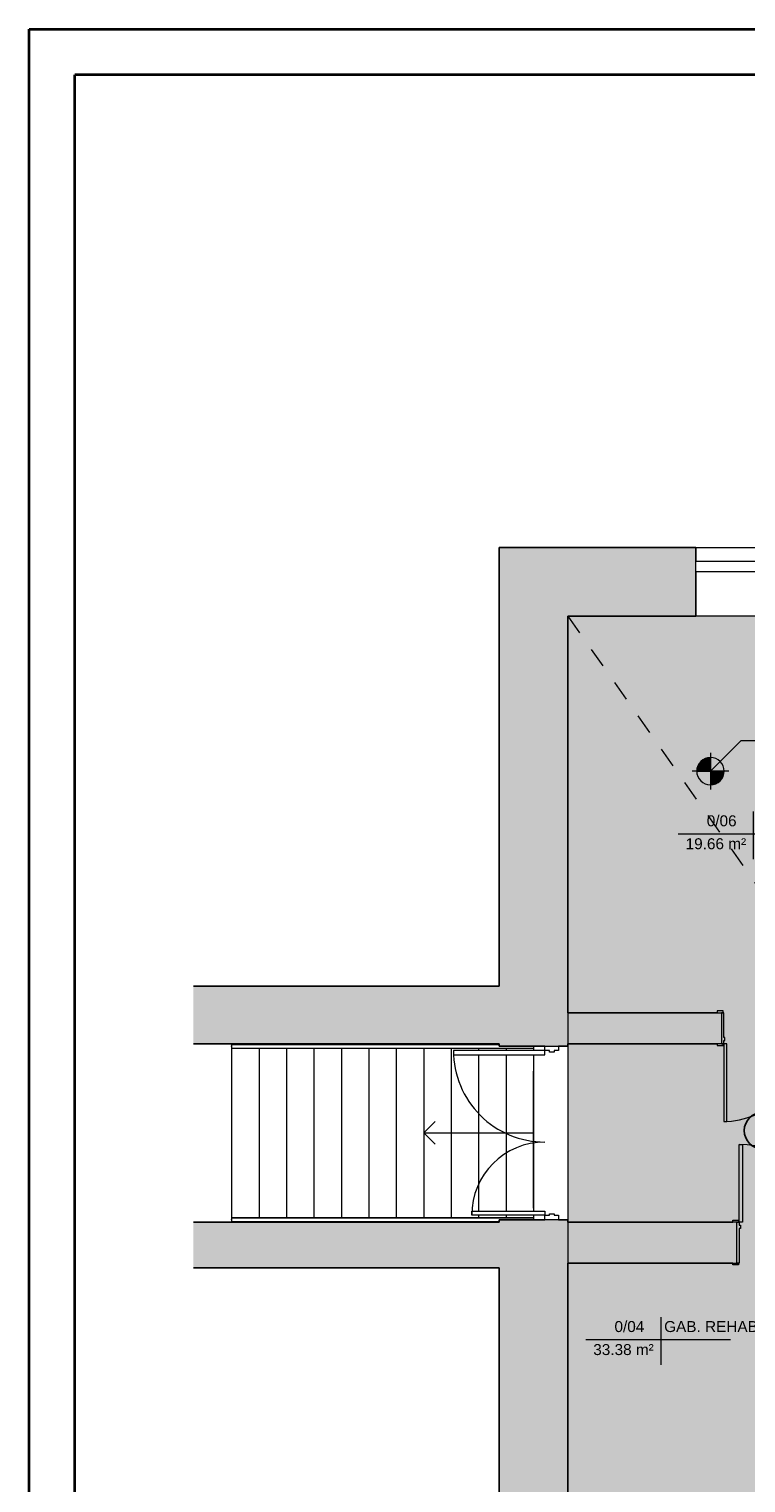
# Model space of a CAD drawing. Header units: centimetres. Extents: x 14504 to 44111, y -18976 to -7683.
# Tile 45 of 141: x 21163 to 21947, y -13688 to -12098. Entities that reach past the tile are written whole.
import ezdxf

# ---------------------------------------------------------------- set-up
doc = ezdxf.new("R2010")
doc.units = ezdxf.units.CM
doc.linetypes.add('Aligning Line 1_8_', pattern=[0.635, 0.3175, -0.3175])
doc.linetypes.add('Ponad', pattern=[0.396875, 0.238125, -0.15875])
for name, color, linetype, lineweight in [('_gruba', 90, 'Continuous', 35), ('A-AREA', 32, 'Continuous', 9), ('A-AREA-IDEN', 4, 'Continuous', 9), ('A-DETL', 6, 'Continuous', 9), ('A-DETL-GENF', 92, 'Continuous', 9), ('A-DETL-MEDM', 33, 'Continuous', 25), ('A-DETL-THIN', 151, 'Continuous', 9), ('A-DOOR', 31, 'Continuous', 9), ('A-DOOR-FRAM', 31, 'Continuous', 18), ('A-FLOR', 192, 'Continuous', 9), ('A-FLOR-HRAL', 11, 'Continuous', 9), ('A-GLAZ', 151, 'Continuous', 9), ('A-WALL', 4, 'Continuous', 9), ('A-WALL-PATT', 111, 'Continuous', 25), ('G-ANNO-DIMS', 111, 'Continuous', 9), ('G-ANNO-TEXT', 8, 'Continuous', 9), ('S-STRS', 31, 'Continuous', 9), ('S-STRS-ANNO', 31, 'Continuous', 9)]:
    doc.layers.add(name, color=color, linetype=linetype, lineweight=lineweight)
doc.styles.add('Arial', font='arial.ttf', dxfattribs={"height": 23.8125})
doc.styles.add('Arial_5', font='arial.ttf', dxfattribs={"height": 15})

# ---------------------------------------------------------------- blocks, each defined once
blk = doc.blocks.new('Drzwi-wewnętrzne-jednoskrzydłowe-dwupanelowe-drewniane - 900 x 2100mm-307294-3_Poziom parteru')
at = {"layer": 'A-DOOR'}
for p, q in [((-49.635, 24.8175), (-43.135, 24.8175)), ((-49.635, 22.8175), (-49.635, 24.8175)), ((-43.135, 22.8175), (-49.635, 22.8175)), ((-43.135, 24.8175), (-43.135, 22.8175)), ((43.135, 24.8175), (49.635, 24.8175)), ((43.135, 22.8175), (43.135, 24.8175)), ((49.635, 22.8175), (43.135, 22.8175)), ((49.635, 24.8175), (49.635, 22.8175)), ((-49.635, -22.1825), (-43.135, -22.1825)), ((-49.635, -24.1825), (-49.635, -22.1825)), ((-43.135, -24.1825), (-49.635, -24.1825)), ((-43.135, -22.1825), (-43.135, -24.1825)), ((43.135, -22.1825), (49.635, -22.1825)), ((43.135, -24.1825), (43.135, -22.1825)), ((49.635, -24.1825), (43.135, -24.1825)), ((49.635, -22.1825), (49.635, -24.1825))]:
    blk.add_line(p, q, dxfattribs=at)
at = {"layer": 'A-DOOR', "lineweight": 18}
for p, q in [((39, -22.1825), (42.5, -22.1825)), ((39, -107.1825), (39, -22.1825)), ((42.5, -22.1825), (42.5, -107.1825)), ((42.5, -107.1825), (39, -107.1825))]:
    blk.add_line(p, q, dxfattribs=at)
at = {"layer": 'A-DOOR'}
blk.add_arc((42.5, -22.1825), 85, 180, 270, dxfattribs=at)
at = {"layer": 'A-DOOR-FRAM'}
for p, q in [((-45, 22.8175), (-42.5, 22.8175)), ((-45, -22.1825), (-45, 22.8175)), ((-42.5, 22.8175), (-42.5, -15.19)), ((42.5, 22.8175), (45, 22.8175)), ((42.5, -15.19), (42.5, 22.8175)), ((45, 22.8175), (45, -22.1825)), ((-42.5, -15.19), (-41.23, -15.19)), ((-41.23, -15.19), (-41.23, -18.6825)), ((41.23, -15.19), (42.5, -15.19)), ((41.23, -18.6825), (41.23, -15.19)), ((-42.5, -22.1825), (-45, -22.1825)), ((-42.5, -18.6825), (-42.5, -22.1825)), ((-41.23, -18.6825), (-42.5, -18.6825)), ((42.5, -18.6825), (41.23, -18.6825)), ((42.5, -22.1825), (42.5, -18.6825)), ((45, -22.1825), (42.5, -22.1825))]:
    blk.add_line(p, q, dxfattribs=at)
blk = doc.blocks.new('Drzwi-wewnętrzne-jednoskrzydłowe-dwupanelowe-drewniane - 900 x 2100mm-310184-3_Poziom parteru')
at = {"layer": 'A-DOOR', "lineweight": 18}
for p, q in [((42.5, 101.6825), (39, 101.6825)), ((39, 101.6825), (39, 16.6825)), ((42.5, 16.6825), (42.5, 101.6825)), ((39, 16.6825), (42.5, 16.6825))]:
    blk.add_line(p, q, dxfattribs=at)
at = {"layer": 'A-DOOR'}
for p, q in [((-43.135, 18.6825), (-49.635, 18.6825)), ((-49.635, 18.6825), (-49.635, 16.6825)), ((-49.635, 16.6825), (-43.135, 16.6825)), ((-43.135, 16.6825), (-43.135, 18.6825)), ((49.635, 18.6825), (43.135, 18.6825)), ((43.135, 18.6825), (43.135, 16.6825)), ((43.135, 16.6825), (49.635, 16.6825)), ((49.635, 16.6825), (49.635, 18.6825)), ((-43.135, -17.3175), (-49.635, -17.3175)), ((-49.635, -17.3175), (-49.635, -19.3175)), ((-49.635, -19.3175), (-43.135, -19.3175)), ((-43.135, -19.3175), (-43.135, -17.3175)), ((49.635, -17.3175), (43.135, -17.3175)), ((43.135, -17.3175), (43.135, -19.3175)), ((43.135, -19.3175), (49.635, -19.3175)), ((49.635, -19.3175), (49.635, -17.3175))]:
    blk.add_line(p, q, dxfattribs=at)
blk.add_arc((42.5, 16.6825), 85, 90, 180, dxfattribs=at)
at = {"layer": 'A-DOOR-FRAM'}
for p, q in [((-42.5, 16.6825), (-45, 16.6825)), ((-45, 16.6825), (-45, -17.3175)), ((-42.5, 13.1825), (-42.5, 16.6825)), ((42.5, 16.6825), (42.5, 13.1825)), ((45, 16.6825), (42.5, 16.6825)), ((45, -17.3175), (45, 16.6825)), ((-41.23, 13.1825), (-42.5, 13.1825)), ((-42.5, -17.3175), (-42.5, 9.69)), ((-42.5, 9.69), (-41.23, 9.69)), ((-41.23, 9.69), (-41.23, 13.1825)), ((42.5, 13.1825), (41.23, 13.1825)), ((41.23, 13.1825), (41.23, 9.69)), ((41.23, 9.69), (42.5, 9.69)), ((42.5, 9.69), (42.5, -17.3175)), ((-45, -17.3175), (-42.5, -17.3175)), ((42.5, -17.3175), (45, -17.3175))]:
    blk.add_line(p, q, dxfattribs=at)
blk = doc.blocks.new('Typ poręczy górnej - Górna poręcz_wewnętrzny_-448010-3_Poziom parteru')
at = {"layer": 'A-FLOR-HRAL'}
for p, q in [((15158.1, -9576.2), (14828.1, -9576.2)), ((14828.1, -9580.2), (15120.6, -9580.2)), ((15158.1, -9578), (15158.1, -9578.2))]:
    blk.add_line(p, q, dxfattribs=at)
at = {"layer": 'A-FLOR-HRAL', "flags": 128}
blk.add_lwpolyline([(14828.1, -9578.4), (14828.1, -9578.2), (14828.1, -9578)], dxfattribs=at)
blk = doc.blocks.new('Typ poręczy górnej - Górna poręcz_wewnętrzny_-V5-3_Poziom parteru')
at = {"layer": 'A-FLOR-HRAL'}
for p, q in [((14828.1, -9576.2), (14828.1, -9580.2)), ((14828.1, -9576.2), (15158.1, -9576.2)), ((15158.1, -9576.2), (15158.1, -9578.2)), ((14828.1, -9580.2), (15120.6, -9580.2))]:
    blk.add_line(p, q, dxfattribs=at)
blk = doc.blocks.new('Typ poręczy górnej - Górna poręcz_wewnętrzny_-448021-3_Poziom parteru')
at = {"layer": 'A-FLOR-HRAL'}
for p, q in [((15120.6, -9386.3), (14828.1, -9386.3)), ((14828.1, -9390.3), (15158.1, -9390.3)), ((15158.1, -9388.3), (15158.1, -9388.5))]:
    blk.add_line(p, q, dxfattribs=at)
at = {"layer": 'A-FLOR-HRAL', "flags": 128}
blk.add_lwpolyline([(14828.1, -9388.5), (14828.1, -9388.3), (14828.1, -9388)], dxfattribs=at)
blk = doc.blocks.new('Typ poręczy górnej - Górna poręcz_wewnętrzny_-V6-3_Poziom parteru')
at = {"layer": 'A-FLOR-HRAL'}
for p, q in [((14828.1, -9386.3), (14828.1, -9390.3)), ((14828.1, -9386.3), (15120.6, -9386.3)), ((14828.1, -9390.3), (15158.1, -9390.3)), ((15158.1, -9388.2), (15158.1, -9390.3))]:
    blk.add_line(p, q, dxfattribs=at)
blk = doc.blocks.new('Drzwi-korytarz-niesymetryczne-wpuszczane - Drzwi dwuskrzydłowe 1800 x 2100mm-575839-3_Poziom parteru')
at = {"layer": 'A-DOOR', "lineweight": 18}
for p, q in [((-85.5, 11.865), (-90, 11.865)), ((-90, 11.865), (-90, -88.135)), ((-85.5, -88.135), (-85.5, 11.865)), ((85.5, 11.865), (90, 11.865)), ((85.5, -68.135), (85.5, 11.865)), ((90, 11.865), (90, -68.135)), ((90, -68.135), (85.5, -68.135)), ((-90, -88.135), (-85.5, -88.135))]:
    blk.add_line(p, q, dxfattribs=at)
at = {"layer": 'A-DOOR'}
for centre, radius, start, end in [((-90, 11.865), 100, 270, 360), ((90, 11.865), 80, 180, 270)]:
    blk.add_arc(centre, radius, start, end, dxfattribs=at)
at = {"layer": 'A-DOOR-FRAM'}
for p, q in [((-95, 26.865), (-90, 26.865)), ((-95, 11.865), (-95, 26.865)), ((-90, 26.865), (-90, 21.94375)), ((-90, 21.94375), (-88.4125, 21.94375)), ((-90, 16.84125), (-90, 11.865)), ((-88.4125, 16.84125), (-90, 16.84125)), ((-88.4125, 21.94375), (-88.4125, 16.84125)), ((88.4125, 21.94375), (90, 21.94375)), ((88.4125, 16.84125), (88.4125, 21.94375)), ((90, 16.84125), (88.4125, 16.84125)), ((90, 26.865), (95, 26.865)), ((90, 21.94375), (90, 26.865)), ((90, 11.865), (90, 16.84125)), ((95, 26.865), (95, 11.865)), ((-90, 11.865), (-95, 11.865)), ((95, 11.865), (90, 11.865))]:
    blk.add_line(p, q, dxfattribs=at)
blk = doc.blocks.new('Aluminum_2 szybowe - 160x140-V13-3_Poziom parteru')
at = {"layer": 'A-GLAZ'}
for p, q in [((-137.2, 25.2), (22.8, 25.2)), ((-137.2, 13.7), (-137.2, 25.2)), ((22.8, 25.2), (22.8, 13.7)), ((22.8, 13.7), (-137.2, 13.7))]:
    blk.add_line(p, q, dxfattribs=at)
blk = doc.blocks.new('Etyk_pom_1_mala - Etyk_pom_1_mala-219433-3_Poziom parteru')
at = {"layer": 'A-AREA-IDEN'}
for p, q in [((-0.096, 0.144), (-0.096, -0.378)), ((-0.915, -0.101), (0.666, -0.101))]:
    blk.add_line(p, q, dxfattribs=at)

msp = doc.modelspace()

# ---------------------------------------------------------------- hatches: boundary and pattern name
at = {"layer": 'A-DETL-GENF', "transparency": 33554508}
h = msp.add_hatch(color=9, dxfattribs=at)
h.paths.add_polyline_path([(22219, -14162.7), (22234, -14162.7), (22234, -13447.9), (22439, -13447.9), (22439, -13402.9), (22027, -13402.9), (22027, -13447.9), (22219, -13447.9), (22219, -14147.9)])
h.paths.add_polyline_path([(21870.8, -13447.9), (21937, -13447.9), (21937, -13402.9), (21752, -13402.9), (21752, -13447.9), (21782.8, -13447.9)])
h.paths.add_polyline_path([(22543.9, -13447.9), (22750, -13447.9), (22750, -13402.9), (22529, -13402.9), (22529, -13447.9), (22533.6, -13447.9)])
h.paths.add_polyline_path([(22592.4, -13207.9), (22597, -13207.9), (22597, -13173.9), (22516, -13173.9), (22516, -12964.9), (22506, -12964.9), (22506, -12976.9), (22215, -12976.9), (22215, -12739.9), (22205, -12739.9), (22205, -13173.9), (22010, -13173.9), (22010, -13207.9), (22381, -13207.9), (22381, -13173.9), (22215, -13173.9), (22215, -12986.9), (22506, -12986.9), (22506, -13173.9), (22486, -13173.9), (22486, -13207.9), (22590, -13207.9)])
h.paths.add_polyline_path([(22687, -13207.9), (22750, -13207.9), (22750, -13173.9), (22687, -13173.9), (22687, -13204.4)])
h.paths.add_polyline_path([(21920, -13207.9), (21920, -13173.9), (21752, -13173.9), (21752, -13207.9), (21915.4, -13207.9)])
h.paths.add_polyline_path([(22506, -12874.9), (22516, -12874.9), (22516, -12864.9), (22662, -12864.9), (22662, -12854.9), (22592, -12854.9), (22592, -12739.9), (22582, -12739.9), (22582, -12854.9), (22506, -12854.9), (22506, -12870.3)])
h.paths.add_polyline_path([(22747, -12864.9), (22750, -12864.9), (22750, -12854.9), (22747, -12854.9), (22747, -12864.8)])
msp.add_hatch(color=9, dxfattribs=at).paths.add_polyline_path([(22575, -14162.7), (22750, -14162.7), (22750, -13447.9), (22529, -13447.9), (22529, -13402.9), (22750, -13402.9), (22750, -13207.9), (22687, -13207.9), (22687, -13173.9), (22750, -13173.9), (22750, -12864.9), (22747, -12864.8), (22747, -12854.9), (22750, -12854.9), (22750, -12739.9), (22592, -12739.9), (22592, -12854.9), (22662, -12854.9), (22662, -12864.9), (22516, -12864.9), (22516, -12874.9), (22506, -12874.9), (22506, -12854.9), (22582, -12854.9), (22582, -12739.9), (22215, -12739.9), (22215, -12976.9), (22506, -12976.9), (22506, -12964.9), (22516, -12964.9), (22516, -13173.9), (22597, -13173.9), (22597, -13207.9), (22486, -13207.9), (22486, -13173.9), (22506, -13173.9), (22506, -12986.9), (22215, -12986.9), (22215, -13173.9), (22381, -13173.9), (22381, -13207.9), (22010, -13207.9), (22010, -13173.9), (22205, -13173.9), (22205, -12739.9), (21752, -12739.9), (21752, -13173.9), (21920, -13173.9), (21920, -13207.9), (21752, -13207.9), (21752, -13402.9), (21937, -13402.9), (21937, -13447.9), (21752, -13447.9), (21752, -14162.7), (22219, -14162.7), (22219, -13447.9), (22027, -13447.9), (22027, -13402.9), (22439, -13402.9), (22439, -13447.9), (22234, -13447.9), (22234, -14162.7), (22554.5, -14162.7)])
at = {"layer": 'A-WALL-PATT', "lineweight": 9, "transparency": 33554610}
h = msp.add_hatch(color=256, dxfattribs=at)
h.paths.add_polyline_path([(21677, -14237.7), (21752, -14237.7), (21752, -13400.4), (21677, -13400.4), (21677, -14162.7)])
h.paths.add_polyline_path([(21738.8, -13210.4), (21752, -13210.4), (21752, -12664.9), (21677, -12664.9), (21677, -13210.4), (21732, -13210.4)])
h = msp.add_hatch(color=256, dxfattribs=at)
h.paths.add_polyline_path([(22582, -12739.9), (22650, -12739.9), (22650, -12664.9), (22554.5, -12664.9), (22554.5, -12739.9), (22575, -12739.9)])
h.paths.add_polyline_path([(21752, -12739.9), (21892, -12739.9), (21892, -12664.9), (21752, -12664.9), (21752, -12721.5)])
h.paths.add_polyline_path([(22129.5, -12739.9), (22317, -12739.9), (22317, -12664.9), (22129.5, -12664.9), (22129.5, -12721.5)])
for points in [[(21650.8, -13207.9), (21677, -13207.9), (21677, -13144.9), (21342.7, -13144.9), (21342.7, -13207.9), (21606.8, -13207.9)], [(21650.8, -13452.9), (21677, -13452.9), (21677, -13402.9), (21342.7, -13402.9), (21342.7, -13452.9), (21606.8, -13452.9)]]:
    msp.add_hatch(color=256, dxfattribs=at).paths.add_polyline_path(points)
at = {"layer": 'G-ANNO-DIMS'}
h = msp.add_hatch(color=256, dxfattribs=at)
edge = h.paths.add_edge_path()
edge.add_arc((21908, -12909.6), 15, 90, 180)
edge.add_line((21893, -12909.6), (21908, -12909.6))
edge.add_line((21908, -12909.6), (21908, -12894.6))
h = msp.add_hatch(color=256, dxfattribs=at)
edge = h.paths.add_edge_path()
edge.add_arc((21908, -12909.6), 15, 270, 360)
edge.add_line((21923, -12909.6), (21908, -12909.6))
edge.add_line((21908, -12909.6), (21908, -12924.6))

# ---------------------------------------------------------------- linework, layer by layer
at = {"layer": '_gruba', "ltscale": 10}
for p, q in [((21163, -15067.6), (21163, -12097.6)), ((21213, -15017.6), (21213, -12147.6))]:
    msp.add_line(p, q, dxfattribs=at)
at = {"layer": '_gruba'}
for points in [[(21163, -12097.6), (28163, -12097.6), (28163, -15067.6), (21163, -15067.6)], [(21213, -15017.6), (28113, -15017.6), (28113, -12147.6), (21213, -12147.6)]]:
    msp.add_lwpolyline(points, dxfattribs=at)
at = {"layer": 'A-AREA'}
msp.add_line((21714.5, -13387.9), (21714.5, -13237.9), dxfattribs=at)
at = {"layer": 'A-DETL', "linetype": 'Aligning Line 1_8_', "ltscale": 70}
msp.add_line((21752, -12739.9), (22750, -14162.7), dxfattribs=at)
at = {"layer": 'A-DETL-MEDM'}
msp.add_circle((21965, -13302.9), 20, dxfattribs=at)
at = {"layer": 'A-DETL-THIN'}
for p, q in [((22750, -12739.9), (21752, -12739.9)), ((21752, -12739.9), (21752, -14162.7))]:
    msp.add_line(p, q, dxfattribs=at)
at = {"layer": 'A-FLOR'}
for p, q in [((21714.5, -13212.5), (21714.5, -13215.4)), ((21714.5, -13219.9), (21714.5, -13390.9)), ((21714.5, -13395.4), (21714.5, -13398.4))]:
    msp.add_line(p, q, dxfattribs=at)
at = {"layer": 'A-WALL', "lineweight": 25}
for p, q in [((21677, -12664.9), (21677, -13144.9)), ((21892, -12664.9), (21677, -12664.9)), ((21892, -12679.9), (21892, -12664.9)), ((21892, -12739.9), (21892, -12691.3)), ((21752, -13173.9), (21752, -12739.9)), ((21752, -12739.9), (21892, -12739.9)), ((21677, -13144.9), (21342.7, -13144.9)), ((21915.4, -13173.9), (21752, -13173.9)), ((21342.7, -13207.9), (21677, -13207.9)), ((21677, -13207.9), (21677, -13210.4)), ((21677, -13210.4), (21727, -13210.4)), ((21742, -13210.4), (21752, -13210.4)), ((21752, -13210.4), (21752, -13207.9)), ((21752, -13207.9), (21915.4, -13207.9)), ((21677, -13402.9), (21342.7, -13402.9)), ((21727, -13400.4), (21677, -13400.4)), ((21677, -13400.4), (21677, -13402.9)), ((21752, -13400.4), (21742, -13400.4)), ((21752, -13402.9), (21752, -13400.4)), ((21932.4, -13402.9), (21752, -13402.9)), ((21342.7, -13452.9), (21677, -13452.9)), ((21677, -13452.9), (21677, -14237.7)), ((21752, -14162.7), (21752, -13447.9)), ((21752, -13447.9), (21932.4, -13447.9))]:
    msp.add_line(p, q, dxfattribs=at)
at = {"layer": 'A-WALL'}
for p, q in [((21892, -12664.9), (22129.5, -12664.9)), ((22129.5, -12739.9), (21892, -12739.9))]:
    msp.add_line(p, q, dxfattribs=at)
at = {"layer": 'G-ANNO-DIMS'}
for p, q in [((21908, -12909.6), (21941.7, -12875.9)), ((21941.7, -12875.9), (22059.6, -12875.9)), ((21908, -12889.6), (21908, -12929.6)), ((21908, -12909.6), (21908, -12894.6)), ((21928, -12909.6), (21888, -12909.6)), ((21893, -12909.6), (21908, -12909.6)), ((21923, -12909.6), (21908, -12909.6)), ((21908, -12909.6), (21908, -12924.6))]:
    msp.add_line(p, q, dxfattribs=at)
for start, end in [(90, 180), (0, 90), (180, 270), (270, 0)]:
    msp.add_arc((21908, -12909.6), 15, start, end, dxfattribs=at)
at = {"layer": 'S-STRS'}
for p, q in [((21384.5, -13207.9), (21384.5, -13208.5)), ((21384.5, -13212.5), (21384.5, -13398.4)), ((21414.5, -13207.9), (21414.5, -13208.5)), ((21414.5, -13212.5), (21414.5, -13398.4)), ((21444.5, -13207.9), (21444.5, -13208.5)), ((21444.5, -13212.5), (21444.5, -13398.4)), ((21474.5, -13207.9), (21474.5, -13208.5)), ((21474.5, -13212.5), (21474.5, -13398.4)), ((21504.5, -13207.9), (21504.5, -13208.5)), ((21504.5, -13212.5), (21504.5, -13398.4)), ((21534.5, -13207.9), (21534.5, -13208.5)), ((21534.5, -13212.5), (21534.5, -13398.4)), ((21564.5, -13207.9), (21564.5, -13208.5)), ((21564.5, -13212.5), (21564.5, -13398.4)), ((21594.5, -13207.9), (21594.5, -13208.5)), ((21594.5, -13212.5), (21594.5, -13398.4)), ((21624.5, -13207.9), (21624.5, -13208.5)), ((21624.5, -13212.5), (21624.5, -13398.4)), ((21654.5, -13207.9), (21654.5, -13208.5)), ((21654.5, -13212.5), (21654.5, -13215.4)), ((21684.5, -13212.5), (21684.5, -13215.4)), ((21714.5, -13212.5), (21714.5, -13215.4)), ((21654.5, -13219.9), (21654.5, -13390.9)), ((21684.5, -13219.9), (21684.5, -13390.9)), ((21714.5, -13219.9), (21714.5, -13390.9)), ((21384.5, -13402.4), (21384.5, -13402.9)), ((21414.5, -13402.4), (21414.5, -13402.9)), ((21444.5, -13402.4), (21444.5, -13402.9)), ((21474.5, -13402.4), (21474.5, -13402.9)), ((21504.5, -13402.4), (21504.5, -13402.9)), ((21534.5, -13402.4), (21534.5, -13402.9)), ((21564.5, -13402.4), (21564.5, -13402.9)), ((21594.5, -13402.4), (21594.5, -13402.9)), ((21624.5, -13402.4), (21624.5, -13402.9)), ((21654.5, -13395.4), (21654.5, -13398.4)), ((21654.5, -13402.4), (21654.5, -13402.9)), ((21684.5, -13395.4), (21684.5, -13398.4)), ((21714.5, -13395.4), (21714.5, -13398.4))]:
    msp.add_line(p, q, dxfattribs=at)
at = {"layer": 'S-STRS', "linetype": 'Ponad'}
for p, q in [((21384.5, -13207.9), (21384.5, -13208.5)), ((21384.5, -13212.5), (21384.5, -13398.4)), ((21414.5, -13207.9), (21414.5, -13208.5)), ((21414.5, -13212.5), (21414.5, -13398.4)), ((21444.5, -13207.9), (21444.5, -13208.5)), ((21444.5, -13212.5), (21444.5, -13398.4)), ((21474.5, -13207.9), (21474.5, -13208.5)), ((21474.5, -13212.5), (21474.5, -13398.4)), ((21504.5, -13207.9), (21504.5, -13208.5)), ((21504.5, -13212.5), (21504.5, -13398.4)), ((21534.5, -13207.9), (21534.5, -13208.5)), ((21534.5, -13212.5), (21534.5, -13398.4)), ((21564.5, -13207.9), (21564.5, -13208.5)), ((21564.5, -13212.5), (21564.5, -13398.4)), ((21594.5, -13207.9), (21594.5, -13208.5)), ((21594.5, -13212.5), (21594.5, -13398.4)), ((21624.5, -13207.9), (21624.5, -13208.5)), ((21624.5, -13212.5), (21624.5, -13398.4)), ((21654.5, -13207.9), (21654.5, -13208.5)), ((21654.5, -13212.5), (21654.5, -13215.4)), ((21684.5, -13212.5), (21684.5, -13215.4)), ((21654.5, -13219.9), (21654.5, -13390.9)), ((21684.5, -13219.9), (21684.5, -13390.9)), ((21384.5, -13402.4), (21384.5, -13402.9)), ((21414.5, -13402.4), (21414.5, -13402.9)), ((21444.5, -13402.4), (21444.5, -13402.9)), ((21474.5, -13402.4), (21474.5, -13402.9)), ((21504.5, -13402.4), (21504.5, -13402.9)), ((21534.5, -13402.4), (21534.5, -13402.9)), ((21564.5, -13402.4), (21564.5, -13402.9)), ((21594.5, -13402.4), (21594.5, -13402.9)), ((21624.5, -13402.4), (21624.5, -13402.9)), ((21654.5, -13395.4), (21654.5, -13398.4)), ((21654.5, -13402.4), (21654.5, -13402.9)), ((21684.5, -13395.4), (21684.5, -13398.4))]:
    msp.add_line(p, q, dxfattribs=at)
at = {"layer": 'S-STRS-ANNO'}
for p, q in [((21594.5, -13305.4), (21607, -13292.9)), ((21594.5, -13305.4), (21624.5, -13305.4)), ((21594.5, -13305.4), (21607, -13317.9)), ((21624.5, -13305.4), (21654.5, -13305.4)), ((21654.5, -13305.4), (21684.5, -13305.4)), ((21684.5, -13305.4), (21714.5, -13305.4))]:
    msp.add_line(p, q, dxfattribs=at)

# ---------------------------------------------------------------- block references
at = {"layer": 'A-AREA-IDEN', "xscale": 99.99999999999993, "yscale": 99.99999999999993, "zscale": 99.99999999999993}
for p in [(21964.2, -12968), (21863.3, -13521.5)]:
    msp.add_blockref('Etyk_pom_1_mala - Etyk_pom_1_mala-219433-3_Poziom parteru', p, dxfattribs=at)
at = {"layer": 'A-DOOR'}
for name, p, rotation in [('Drzwi-wewnętrzne-jednoskrzydłowe-dwupanelowe-drewniane - 900 x 2100mm-310184-3_Poziom parteru', (21965, -13191.2), 180), ('Drzwi-korytarz-niesymetryczne-wpuszczane - Drzwi dwuskrzydłowe 1800 x 2100mm-575839-3_Poziom parteru', (21715.1, -13305.4), 270), ('Drzwi-wewnętrzne-jednoskrzydłowe-dwupanelowe-drewniane - 900 x 2100mm-307294-3_Poziom parteru', (21982, -13425.1), 180)]:
    msp.add_blockref(name, p, dxfattribs=dict(at, rotation=rotation))
at = {"layer": 'A-FLOR-HRAL'}
for name in ['Typ poręczy górnej - Górna poręcz_wewnętrzny_-448021-3_Poziom parteru', 'Typ poręczy górnej - Górna poręcz_wewnętrzny_-V6-3_Poziom parteru', 'Typ poręczy górnej - Górna poręcz_wewnętrzny_-448010-3_Poziom parteru', 'Typ poręczy górnej - Górna poręcz_wewnętrzny_-V5-3_Poziom parteru']:
    msp.add_blockref(name, (6556.4, -3822.2), dxfattribs=at)
at = {"layer": 'A-GLAZ'}
msp.add_blockref('Aluminum_2 szybowe - 160x140-V13-3_Poziom parteru', (22029.2, -12705.1), dxfattribs=at)

# ---------------------------------------------------------------- texts
at = {"layer": 'A-AREA-IDEN', "char_height": 12, "attachment_point": 1, "style": 'Arial'}
for s, insert, width in [('0/06', (21904, -12957.9), 42.489), ('19.66 m²', (21880.9, -12983), 85.781), ('0/04', (21803.1, -13511.3), 42.489), ('GAB. REHABILITACJI', (21857.4, -13511.3), 218.059), ('33.38 m²', (21779.9, -13536.5), 85.781)]:
    msp.add_mtext(s, dxfattribs=dict(at, insert=insert, width=width))
at = {"layer": 'G-ANNO-TEXT', "insert": (21781.9, -13972.5), "char_height": 60, "width": 1664.303, "attachment_point": 1, "rotation": 55.043, "style": 'Arial_5'}
msp.add_mtext('Obszar poza zakresem opracowania', dxfattribs=at)

doc.saveas('drawing.dxf')
